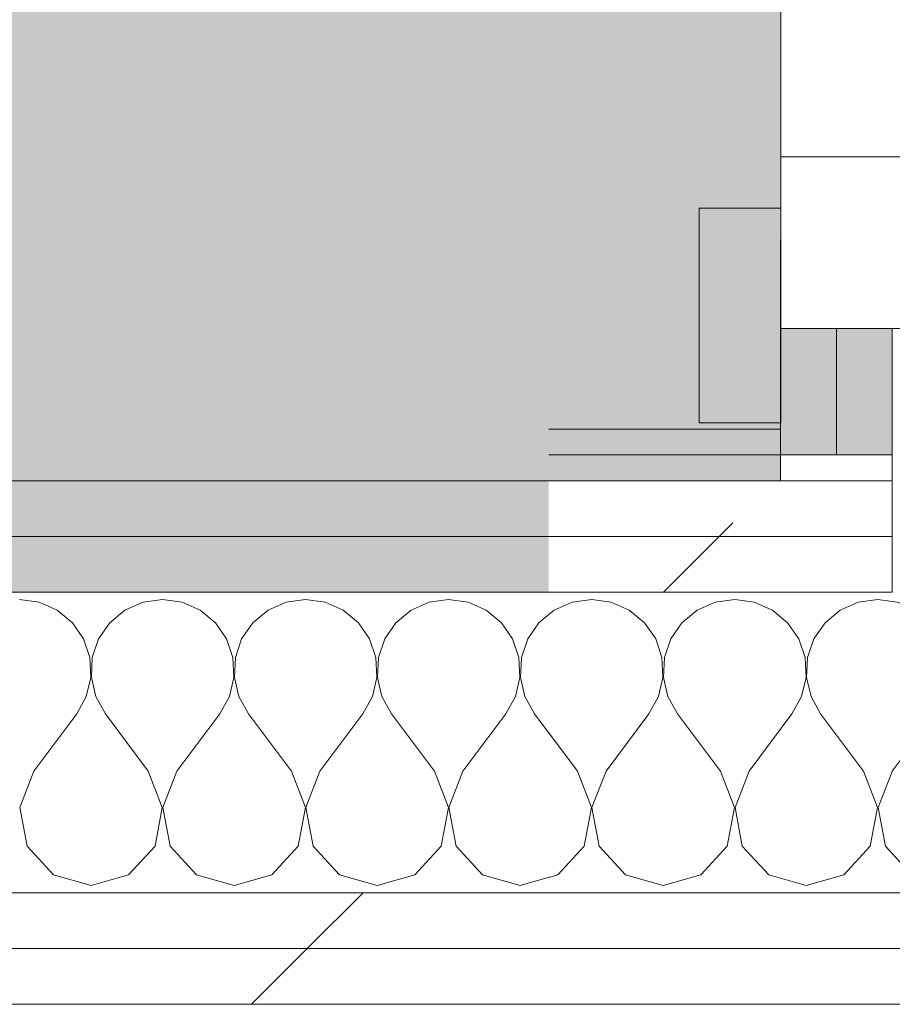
# Model space of a CAD drawing. Header units: millimetres. Extents: x -30280 to 19093, y -19284 to 4746.
# Tile 178 of 256: x -1867 to -1663, y -17072 to -16843. Entities that reach past the tile are written whole.
import ezdxf

# ---------------------------------------------------------------- set-up
doc = ezdxf.new("R2010")
doc.units = ezdxf.units.MM
doc.header["$MEASUREMENT"] = 0
doc.linetypes.add('Wipeout_Contour', pattern=[1000, 0, -1000])
for name, color, linetype in [('Nuevo_07_CR_Cel Ras vinilic', 7, 'Continuous'), ('Nuevo_08_E_Envans secs', 7, 'Continuous'), ('Nuevo_Puertas Archicad', 7, 'Continuous')]:
    doc.layers.add(name, color=color, linetype=linetype)
for name, color, linetype, lineweight, true_color in [('Nuevo_07_CR_Cel Ras vinilic_Pluma_Nº__102', 7, 'Continuous', 5, 0xcccccc), ('Nuevo_07_CR_Cel Ras vinilic_Pluma_Nº__79', 7, 'Continuous', 5, 0xaaffd5), ('Nuevo_08_E_Envans secs_Pluma_Nº__102', 7, 'Continuous', 5, 0xcccccc), ('Nuevo_08_E_Envans secs_Pluma_Nº__171', 171, 'Continuous', 13, 0xaaaaff), ('Nuevo_08_E_Envans secs_Pluma_Nº__177', 7, 'Continuous', 15, 0xf7e046), ('Nuevo_08_E_Envans secs_Pluma_Nº__79', 7, 'Continuous', 5, 0xaaffd5)]:
    doc.layers.add(name, color=color, linetype=linetype, lineweight=lineweight, true_color=true_color)
doc.layers.add('Nuevo_08_E_Envans secs_Pluma_Nº__1', color=7, linetype='Continuous', lineweight=5)
doc.layers.add('Nuevo_Puertas Archicad_Pluma_Nº__1', color=7, linetype='Continuous', lineweight=5)
pattern_1 = [(45, (0, 0), (-183.8478, 183.8478), [195, -65]), (45, (7e-14, 183.85), (-183.8478, 183.8478), [195, -65])]

# ---------------------------------------------------------------- blocks, each defined once
blk = doc.blocks.new('Puerta 27_6')
at = {"layer": 'Nuevo_Puertas Archicad_Pluma_Nº__1', "color": 7, "linetype": 'Continuous', "lineweight": 5}
for p, q in [((450, -134), (450, 0)), ((410, -40), (410, -134)), ((450, -108), (450, -121)), ((450, -108), (450, -121)), ((450, -121), (450, -134)), ((450, -121), (450, -134)), ((410, -134), (450, -134)), ((422, -134), (472, -134)), ((422, -153), (422, -134)), ((450, -134), (472, -134)), ((450, -134), (472, -134)), ((472, -134), (472, -153)), ((472, -153), (422, -153))]:
    blk.add_line(p, q, dxfattribs=at)
blk = doc.blocks.new('Muro_61_1', base_point=(-1689.41, -17083.98))
at = {"layer": 'Nuevo_08_E_Envans secs_Pluma_Nº__79', "linetype": 'Continuous', "lineweight": 5, "true_color": 0xaaffd5}
for points in [[(-1689.31, -16937.98), (-1676.31, -16937.98), (-1676.29, -16914.5), (-1689.29, -16914.49)], [(-1676.31, -16937.98), (-1663.31, -16937.98), (-1663.29, -16914.51), (-1676.29, -16914.5)], [(-1676.31, -16937.98), (-1689.31, -16937.98), (-1689.31, -16943.98), (-1676.31, -16943.98)], [(-1663.31, -16937.98), (-1676.31, -16937.98), (-1676.31, -16943.98), (-1663.31, -16943.98)]]:
    blk.add_hatch(color=121, dxfattribs=at).paths.add_polyline_path(points)
at = {"layer": 'Nuevo_08_E_Envans secs_Pluma_Nº__1', "color": 7, "linetype": 'Continuous', "lineweight": 5}
for p, q in [((-1689.29, -16914.49), (-1689.3, -16936.49)), ((-1676.29, -16914.5), (-1689.29, -16914.49)), ((-1676.31, -16937.98), (-1676.29, -16914.5)), ((-1663.29, -16914.51), (-1676.29, -16914.5)), ((-1663.31, -16937.98), (-1663.29, -16914.51)), ((-1689.31, -16937.98), (-1689.31, -16943.98)), ((-1676.31, -16937.98), (-1676.31, -16943.98)), ((-1663.31, -16937.98), (-1663.31, -16943.98)), ((-1689.31, -16943.98), (-1676.31, -16943.98)), ((-1676.31, -16943.98), (-1663.31, -16943.98)), ((-1663.31, -16943.98), (-1663.31, -16949.98)), ((-1663.31, -16949.98), (-1663.32, -16962.98)), ((-1663.32, -16962.98), (-1663.33, -16975.98))]:
    blk.add_line(p, q, dxfattribs=at)
at = {"layer": 'Nuevo_08_E_Envans secs_Pluma_Nº__1', "color": 7, "linetype": 'Continuous', "lineweight": 5, "flags": 128}
blk.add_lwpolyline([(-1689.29, -16914.49), (-1689.31, -16937.98)], dxfattribs=at)
at = {"layer": 'Nuevo_Puertas Archicad', "color": 253, "linetype": 'Continuous', "lineweight": 5, "true_color": 0xa4a4a6, "zscale": 1000, "rotation": 269.9576557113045}
blk.add_blockref('Puerta 27_6', (-1554.96, -16464.59), dxfattribs=at)
blk = doc.blocks.new('*X766')
at = {"layer": 'Nuevo_08_E_Envans secs_Pluma_Nº__102', "color": 254, "linetype": 'Continuous', "lineweight": 5, "true_color": 0xcccccc}
for p, q in [((-1862.11, -16978.28), (-1866.67, -16977.64)), ((-1833.33, -16977.64), (-1837.89, -16978.28)), ((-1828.78, -16978.28), (-1833.33, -16977.64)), ((-1800, -16977.64), (-1804.55, -16978.28)), ((-1795.45, -16978.28), (-1800, -16977.64)), ((-1766.67, -16977.64), (-1771.22, -16978.28)), ((-1762.11, -16978.28), (-1766.67, -16977.64)), ((-1857.9, -16980.13), (-1862.11, -16978.28)), ((-1854.36, -16983.07), (-1857.9, -16980.13)), ((-1842.1, -16980.13), (-1845.64, -16983.07)), ((-1837.89, -16978.28), (-1842.1, -16980.13)), ((-1824.57, -16980.13), (-1828.78, -16978.28)), ((-1821.03, -16983.07), (-1824.57, -16980.13)), ((-1808.76, -16980.13), (-1812.3, -16983.07)), ((-1804.55, -16978.28), (-1808.76, -16980.13)), ((-1791.24, -16980.13), (-1795.45, -16978.28)), ((-1787.7, -16983.07), (-1791.24, -16980.13)), ((-1775.43, -16980.13), (-1778.97, -16983.07)), ((-1771.22, -16978.28), (-1775.43, -16980.13)), ((-1757.9, -16980.13), (-1762.11, -16978.28)), ((-1754.36, -16983.07), (-1757.9, -16980.13)), ((-1743.22, -16981.06), (-1745.64, -16983.07)), ((-1851.76, -16986.86), (-1854.36, -16983.07)), ((-1845.64, -16983.07), (-1848.24, -16986.86)), ((-1818.43, -16986.86), (-1821.03, -16983.07)), ((-1812.3, -16983.07), (-1814.91, -16986.86)), ((-1785.09, -16986.86), (-1787.7, -16983.07)), ((-1778.97, -16983.07), (-1781.57, -16986.86)), ((-1751.76, -16986.86), (-1754.36, -16983.07)), ((-1745.64, -16983.07), (-1748.24, -16986.86)), ((-1850.29, -16991.21), (-1851.76, -16986.86)), ((-1848.24, -16986.86), (-1849.71, -16991.21)), ((-1816.96, -16991.21), (-1818.43, -16986.86)), ((-1814.91, -16986.86), (-1816.38, -16991.21)), ((-1783.62, -16991.21), (-1785.09, -16986.86)), ((-1781.57, -16986.86), (-1783.04, -16991.21)), ((-1750.29, -16991.21), (-1751.76, -16986.86)), ((-1748.24, -16986.86), (-1749.71, -16991.21)), ((-1850.07, -16995.81), (-1850.29, -16991.21)), ((-1849.71, -16991.21), (-1849.93, -16995.81)), ((-1816.73, -16995.81), (-1816.96, -16991.21)), ((-1816.38, -16991.21), (-1816.6, -16995.81)), ((-1783.4, -16995.81), (-1783.62, -16991.21)), ((-1783.04, -16991.21), (-1783.27, -16995.81)), ((-1750.07, -16995.81), (-1750.29, -16991.21)), ((-1749.71, -16991.21), (-1749.93, -16995.81)), ((-1851.11, -17000.28), (-1850.07, -16995.81)), ((-1849.93, -16995.81), (-1848.89, -17000.28)), ((-1817.77, -17000.28), (-1816.73, -16995.81)), ((-1816.6, -16995.81), (-1815.56, -17000.28)), ((-1784.44, -17000.28), (-1783.4, -16995.81)), ((-1783.27, -16995.81), (-1782.23, -17000.28)), ((-1751.11, -17000.28), (-1750.07, -16995.81)), ((-1749.93, -16995.81), (-1748.89, -17000.28)), ((-1853.33, -17004.31), (-1851.11, -17000.28)), ((-1848.89, -17000.28), (-1846.67, -17004.31)), ((-1820, -17004.31), (-1817.77, -17000.28)), ((-1815.56, -17000.28), (-1813.33, -17004.31)), ((-1786.67, -17004.31), (-1784.44, -17000.28)), ((-1782.23, -17000.28), (-1780, -17004.31)), ((-1753.33, -17004.31), (-1751.11, -17000.28)), ((-1748.89, -17000.28), (-1746.67, -17004.31)), ((-1863.33, -17017.64), (-1853.33, -17004.31)), ((-1836.67, -17017.64), (-1846.67, -17004.31)), ((-1830, -17017.64), (-1820, -17004.31)), ((-1803.33, -17017.64), (-1813.33, -17004.31)), ((-1796.67, -17017.64), (-1786.67, -17004.31)), ((-1770, -17017.64), (-1780, -17004.31)), ((-1763.33, -17017.64), (-1753.33, -17004.31)), ((-1743.22, -17008.91), (-1746.67, -17004.31)), ((-1863.33, -17017.64), (-1866.6, -17026.15)), ((-1833.4, -17026.15), (-1836.67, -17017.64)), ((-1830, -17017.64), (-1833.27, -17026.15)), ((-1800.07, -17026.15), (-1803.33, -17017.64)), ((-1796.67, -17017.64), (-1799.93, -17026.15)), ((-1766.73, -17026.15), (-1770, -17017.64)), ((-1763.33, -17017.64), (-1766.6, -17026.15)), ((-1866.6, -17026.15), (-1864.91, -17035.1)), ((-1835.09, -17035.1), (-1833.4, -17026.15)), ((-1833.27, -17026.15), (-1831.57, -17035.1)), ((-1801.76, -17035.1), (-1800.07, -17026.15)), ((-1799.93, -17026.15), (-1798.24, -17035.1)), ((-1768.43, -17035.1), (-1766.73, -17026.15)), ((-1766.6, -17026.15), (-1764.91, -17035.1)), ((-1864.91, -17035.1), (-1858.76, -17041.82)), ((-1841.24, -17041.82), (-1835.09, -17035.1)), ((-1831.57, -17035.1), (-1825.43, -17041.82)), ((-1807.9, -17041.82), (-1801.76, -17035.1)), ((-1798.24, -17035.1), (-1792.1, -17041.82)), ((-1774.57, -17041.82), (-1768.43, -17035.1)), ((-1764.91, -17035.1), (-1758.76, -17041.82)), ((-1858.76, -17041.82), (-1850, -17044.31)), ((-1850, -17044.31), (-1841.24, -17041.82)), ((-1825.43, -17041.82), (-1816.67, -17044.31)), ((-1816.67, -17044.31), (-1807.9, -17041.82)), ((-1792.1, -17041.82), (-1783.33, -17044.31)), ((-1783.33, -17044.31), (-1774.57, -17041.82)), ((-1758.76, -17041.82), (-1750, -17044.31)), ((-1750, -17044.31), (-1743.22, -17042.38))]:
    blk.add_line(p, q, dxfattribs=at)
blk = doc.blocks.new('Muro_123_1', base_point=(-3842.41, -17083.98))
at = {"layer": 'Nuevo_08_E_Envans secs_Pluma_Nº__79', "linetype": 'Continuous', "lineweight": 5, "true_color": 0xaaffd5}
for points in [[(-3816.42, -16962.98), (-1743.22, -16962.98), (-1743.22, -16949.98), (-3816.41, -16949.98)], [(-3829.43, -16975.98), (-1743.22, -16975.98), (-1743.22, -16962.98), (-3829.42, -16962.98)]]:
    blk.add_hatch(color=121, dxfattribs=at).paths.add_polyline_path(points)
at = {"layer": 'Nuevo_08_E_Envans secs_Pluma_Nº__1', "color": 7, "linetype": 'Continuous', "lineweight": 5}
for p, q in [((-3816.42, -16962.98), (-1743.22, -16962.98)), ((-3829.43, -16975.98), (-1743.22, -16975.98))]:
    blk.add_line(p, q, dxfattribs=at)
at = {"layer": 'Nuevo_08_E_Envans secs_Pluma_Nº__1', "color": 7, "linetype": 'Continuous', "lineweight": 5, "flags": 128}
blk.add_lwpolyline([(-1743.22, -16949.98), (-3816.41, -16949.98)], dxfattribs=at)
at = {"layer": 'Nuevo_08_E_Envans secs', "color": 7, "lineweight": 20}
blk.add_blockref('*X766', (0, 0), dxfattribs=at)
at = {"color": 254, "linetype": 'Wipeout_Contour', "lineweight": 0, "ltscale": 69293.939169}
blk.add_wipeout([(-3842.41, -17071.98), (-1743.22, -17071.98), (-1743.22, -17058.98), (-3842.41, -17058.98)], dxfattribs=at).dxf.layer = 'Nuevo_08_E_Envans secs'
at = {"layer": 'Nuevo_08_E_Envans secs_Pluma_Nº__177', "linetype": 'Continuous', "lineweight": 15, "true_color": 0xf7e046}
h = blk.add_hatch(dxfattribs=at)
h.set_pattern_fill('Panellat_HPL_0001', color=53, style=0, pattern_type=2)
h.set_pattern_definition(pattern_1)
h.paths.add_polyline_path([(-3842.41, -17071.98), (-1743.22, -17071.98), (-1743.22, -17058.98), (-3842.41, -17058.98)])
at = {"layer": 'Nuevo_08_E_Envans secs_Pluma_Nº__1', "color": 7, "linetype": 'Continuous', "lineweight": 5}
blk.add_line((-3842.41, -17071.98), (-1743.22, -17071.98), dxfattribs=at)
at = {"color": 254, "linetype": 'Wipeout_Contour', "lineweight": 0, "ltscale": 69242.709302}
blk.add_wipeout([(-3842.41, -17058.98), (-1743.22, -17058.98), (-1743.22, -17045.98), (-3842.41, -17045.98)], dxfattribs=at).dxf.layer = 'Nuevo_08_E_Envans secs'
at = {"layer": 'Nuevo_08_E_Envans secs_Pluma_Nº__177', "linetype": 'Continuous', "lineweight": 15, "true_color": 0xf7e046}
h = blk.add_hatch(dxfattribs=at)
h.set_pattern_fill('Panellat_HPL_0001', color=53, style=0, pattern_type=2)
h.set_pattern_definition(pattern_1)
h.paths.add_polyline_path([(-3842.41, -17058.98), (-1743.22, -17058.98), (-1743.22, -17045.98), (-3842.41, -17045.98)])
at = {"layer": 'Nuevo_08_E_Envans secs_Pluma_Nº__1', "color": 7, "linetype": 'Continuous', "lineweight": 5}
for p, q in [((-3842.41, -17045.98), (-1743.22, -17045.98)), ((-3842.41, -17058.98), (-1743.22, -17058.98))]:
    blk.add_line(p, q, dxfattribs=at)
blk = doc.blocks.new('*X768')
at = {"layer": 'Nuevo_08_E_Envans secs_Pluma_Nº__102', "color": 254, "linetype": 'Continuous', "lineweight": 5, "true_color": 0xcccccc}
for p, q in [((-1733.33, -16977.64), (-1737.89, -16978.28)), ((-1728.78, -16978.28), (-1733.33, -16977.64)), ((-1700, -16977.64), (-1704.55, -16978.28)), ((-1695.45, -16978.28), (-1700, -16977.64)), ((-1666.67, -16977.64), (-1671.22, -16978.28)), ((-1663.34, -16978.11), (-1666.67, -16977.64)), ((-1742.1, -16980.13), (-1743.33, -16981.15)), ((-1737.89, -16978.28), (-1742.1, -16980.13)), ((-1724.57, -16980.13), (-1728.78, -16978.28)), ((-1721.03, -16983.07), (-1724.57, -16980.13)), ((-1708.76, -16980.13), (-1712.3, -16983.07)), ((-1704.55, -16978.28), (-1708.76, -16980.13)), ((-1691.24, -16980.13), (-1695.45, -16978.28)), ((-1687.7, -16983.07), (-1691.24, -16980.13)), ((-1675.43, -16980.13), (-1678.97, -16983.07)), ((-1671.22, -16978.28), (-1675.43, -16980.13)), ((-1718.43, -16986.86), (-1721.03, -16983.07)), ((-1712.3, -16983.07), (-1714.91, -16986.86)), ((-1685.09, -16986.86), (-1687.7, -16983.07)), ((-1678.97, -16983.07), (-1681.57, -16986.86)), ((-1716.96, -16991.21), (-1718.43, -16986.86)), ((-1714.91, -16986.86), (-1716.38, -16991.21)), ((-1683.62, -16991.21), (-1685.09, -16986.86)), ((-1681.57, -16986.86), (-1683.04, -16991.21)), ((-1716.73, -16995.81), (-1716.96, -16991.21)), ((-1716.38, -16991.21), (-1716.6, -16995.81)), ((-1683.4, -16995.81), (-1683.62, -16991.21)), ((-1683.04, -16991.21), (-1683.27, -16995.81)), ((-1717.77, -17000.28), (-1716.73, -16995.81)), ((-1716.6, -16995.81), (-1715.56, -17000.28)), ((-1684.44, -17000.28), (-1683.4, -16995.81)), ((-1683.27, -16995.81), (-1682.23, -17000.28)), ((-1720, -17004.31), (-1717.77, -17000.28)), ((-1715.56, -17000.28), (-1713.33, -17004.31)), ((-1686.67, -17004.31), (-1684.44, -17000.28)), ((-1682.23, -17000.28), (-1680, -17004.31)), ((-1730, -17017.64), (-1720, -17004.31)), ((-1703.33, -17017.64), (-1713.33, -17004.31)), ((-1696.67, -17017.64), (-1686.67, -17004.31)), ((-1670, -17017.64), (-1680, -17004.31)), ((-1736.67, -17017.64), (-1743.33, -17008.76)), ((-1733.4, -17026.15), (-1736.67, -17017.64)), ((-1730, -17017.64), (-1733.27, -17026.15)), ((-1700.07, -17026.15), (-1703.33, -17017.64)), ((-1696.67, -17017.64), (-1699.93, -17026.15)), ((-1666.73, -17026.15), (-1670, -17017.64)), ((-1663.36, -17017.72), (-1666.6, -17026.15)), ((-1735.09, -17035.1), (-1733.4, -17026.15)), ((-1733.27, -17026.15), (-1731.57, -17035.1)), ((-1701.76, -17035.1), (-1700.07, -17026.15)), ((-1699.93, -17026.15), (-1698.24, -17035.1)), ((-1668.43, -17035.1), (-1666.73, -17026.15)), ((-1666.6, -17026.15), (-1664.91, -17035.1)), ((-1741.24, -17041.82), (-1735.09, -17035.1)), ((-1731.57, -17035.1), (-1725.43, -17041.82)), ((-1707.9, -17041.82), (-1701.76, -17035.1)), ((-1698.24, -17035.1), (-1692.1, -17041.82)), ((-1674.57, -17041.82), (-1668.43, -17035.1)), ((-1664.91, -17035.1), (-1663.38, -17036.77)), ((-1743.33, -17042.41), (-1741.24, -17041.82)), ((-1725.43, -17041.82), (-1716.67, -17044.31)), ((-1716.67, -17044.31), (-1707.9, -17041.82)), ((-1692.1, -17041.82), (-1683.33, -17044.31)), ((-1683.33, -17044.31), (-1674.57, -17041.82))]:
    blk.add_line(p, q, dxfattribs=at)
blk = doc.blocks.new('*X769')
at = {"layer": 'Nuevo_08_E_Envans secs_Pluma_Nº__102', "color": 254, "linetype": 'Continuous', "lineweight": 5, "true_color": 0xcccccc}
for p, q in [((-1633.33, -16977.64), (-1637.89, -16978.28)), ((-1628.78, -16978.28), (-1633.33, -16977.64)), ((-1600, -16977.64), (-1604.55, -16978.28)), ((-1595.45, -16978.28), (-1600, -16977.64)), ((-1662.11, -16978.28), (-1663.34, -16978.11)), ((-1657.9, -16980.13), (-1662.11, -16978.28)), ((-1654.36, -16983.07), (-1657.9, -16980.13)), ((-1642.1, -16980.13), (-1645.64, -16983.07)), ((-1637.89, -16978.28), (-1642.1, -16980.13)), ((-1624.57, -16980.13), (-1628.78, -16978.28)), ((-1621.03, -16983.07), (-1624.57, -16980.13)), ((-1608.76, -16980.13), (-1612.3, -16983.07)), ((-1604.55, -16978.28), (-1608.76, -16980.13)), ((-1593.34, -16979.21), (-1595.45, -16978.28)), ((-1651.76, -16986.86), (-1654.36, -16983.07)), ((-1645.64, -16983.07), (-1648.24, -16986.86)), ((-1618.43, -16986.86), (-1621.03, -16983.07)), ((-1612.3, -16983.07), (-1614.91, -16986.86)), ((-1650.29, -16991.21), (-1651.76, -16986.86)), ((-1648.24, -16986.86), (-1649.71, -16991.21)), ((-1616.96, -16991.21), (-1618.43, -16986.86)), ((-1614.91, -16986.86), (-1616.38, -16991.21)), ((-1650.07, -16995.81), (-1650.29, -16991.21)), ((-1649.71, -16991.21), (-1649.93, -16995.81)), ((-1616.73, -16995.81), (-1616.96, -16991.21)), ((-1616.38, -16991.21), (-1616.6, -16995.81)), ((-1651.11, -17000.28), (-1650.07, -16995.81)), ((-1649.93, -16995.81), (-1648.89, -17000.28)), ((-1617.77, -17000.28), (-1616.73, -16995.81)), ((-1616.6, -16995.81), (-1615.56, -17000.28)), ((-1653.33, -17004.31), (-1651.11, -17000.28)), ((-1648.89, -17000.28), (-1646.67, -17004.31)), ((-1620, -17004.31), (-1617.77, -17000.28)), ((-1615.56, -17000.28), (-1613.33, -17004.31)), ((-1663.33, -17017.64), (-1653.33, -17004.31)), ((-1636.67, -17017.64), (-1646.67, -17004.31)), ((-1630, -17017.64), (-1620, -17004.31)), ((-1603.33, -17017.64), (-1613.33, -17004.31)), ((-1596.67, -17017.64), (-1593.36, -17013.24)), ((-1663.33, -17017.64), (-1663.36, -17017.72)), ((-1633.4, -17026.15), (-1636.67, -17017.64)), ((-1630, -17017.64), (-1633.27, -17026.15)), ((-1600.07, -17026.15), (-1603.33, -17017.64)), ((-1596.67, -17017.64), (-1599.93, -17026.15)), ((-1635.09, -17035.1), (-1633.4, -17026.15)), ((-1633.27, -17026.15), (-1631.57, -17035.1)), ((-1601.76, -17035.1), (-1600.07, -17026.15)), ((-1599.93, -17026.15), (-1598.24, -17035.1)), ((-1641.24, -17041.82), (-1635.09, -17035.1)), ((-1631.57, -17035.1), (-1625.43, -17041.82)), ((-1607.9, -17041.82), (-1601.76, -17035.1)), ((-1598.24, -17035.1), (-1593.38, -17040.41)), ((-1663.38, -17036.77), (-1658.76, -17041.82)), ((-1658.76, -17041.82), (-1650, -17044.31)), ((-1650, -17044.31), (-1641.24, -17041.82)), ((-1625.43, -17041.82), (-1616.67, -17044.31)), ((-1616.67, -17044.31), (-1607.9, -17041.82))]:
    blk.add_line(p, q, dxfattribs=at)
blk = doc.blocks.new('Muro_124_1', base_point=(-1743.33, -17083.98))
at = {"layer": 'Nuevo_08_E_Envans secs_Pluma_Nº__1', "color": 7, "linetype": 'Continuous', "lineweight": 5}
blk.add_line((-1676.31, -16943.98), (-1663.31, -16943.98), dxfattribs=at)
at = {"layer": 'Nuevo_08_E_Envans secs', "color": 7, "lineweight": 20}
for name in ['*X768', '*X769']:
    blk.add_blockref(name, (0, 0), dxfattribs=at)
at = {"color": 254, "linetype": 'Wipeout_Contour', "lineweight": 0, "ltscale": 68110.865793}
blk.add_wipeout([(-1689.31, -16937.98), (-1743.33, -16937.98), (-1743.33, -16943.98), (-1689.31, -16943.98)], dxfattribs=at).dxf.layer = 'Nuevo_08_E_Envans secs'
at = {"color": 254, "linetype": 'Wipeout_Contour', "lineweight": 0, "ltscale": 68219.17812}
blk.add_wipeout([(-1663.32, -16962.98), (-1743.33, -16962.98), (-1743.33, -16975.98), (-1663.33, -16975.98)], dxfattribs=at).dxf.layer = 'Nuevo_08_E_Envans secs'
at = {"color": 254, "linetype": 'Wipeout_Contour', "lineweight": 0, "ltscale": 68450.303392}
blk.add_wipeout([(-1743.33, -17071.98), (428.89, -17071.98), (428.89, -17058.98), (-1743.33, -17058.98)], dxfattribs=at).dxf.layer = 'Nuevo_08_E_Envans secs'
at = {"layer": 'Nuevo_08_E_Envans secs_Pluma_Nº__171', "linetype": 'Continuous', "lineweight": 13, "true_color": 0xaaaaff}
h = blk.add_hatch(dxfattribs=at)
h.set_pattern_fill('Panellat_HPL_0001', color=161, style=0, pattern_type=2)
h.set_pattern_definition(pattern_1)
h.paths.add_polyline_path([(-1689.31, -16937.98), (-1743.33, -16937.98), (-1743.33, -16943.98), (-1689.31, -16943.98)])
at = {"layer": 'Nuevo_08_E_Envans secs_Pluma_Nº__177', "linetype": 'Continuous', "lineweight": 15, "true_color": 0xf7e046}
h = blk.add_hatch(dxfattribs=at)
h.set_pattern_fill('Panellat_HPL_0001', color=53, style=0, pattern_type=2)
h.set_pattern_definition(pattern_1)
h.paths.add_polyline_path([(-1663.32, -16962.98), (-1743.33, -16962.98), (-1743.33, -16975.98), (-1663.33, -16975.98)])
h = blk.add_hatch(dxfattribs=at)
h.set_pattern_fill('Panellat_HPL_0001', color=53, style=0, pattern_type=2)
h.set_pattern_definition(pattern_1)
h.paths.add_polyline_path([(-1743.33, -17071.98), (428.89, -17071.98), (428.89, -17058.98), (-1743.33, -17058.98)])
at = {"layer": 'Nuevo_08_E_Envans secs_Pluma_Nº__1', "color": 7, "linetype": 'Continuous', "lineweight": 5}
for p, q in [((-1689.31, -16937.98), (-1689.31, -16943.98)), ((-1743.33, -16943.98), (-1689.31, -16943.98)), ((-1689.31, -16943.98), (-1676.31, -16943.98)), ((-1743.33, -16975.98), (-1663.33, -16975.98)), ((-1743.33, -17071.98), (428.89, -17071.98))]:
    blk.add_line(p, q, dxfattribs=at)
at = {"layer": 'Nuevo_08_E_Envans secs_Pluma_Nº__1', "color": 7, "linetype": 'Continuous', "lineweight": 5, "flags": 128}
blk.add_lwpolyline([(-1689.31, -16937.98), (-1743.33, -16937.98)], dxfattribs=at)
at = {"color": 254, "linetype": 'Wipeout_Contour', "lineweight": 0, "ltscale": 68167.436575}
blk.add_wipeout([(-1663.31, -16949.98), (-1743.33, -16949.98), (-1743.33, -16962.98), (-1663.32, -16962.98)], dxfattribs=at).dxf.layer = 'Nuevo_08_E_Envans secs'
at = {"color": 254, "linetype": 'Wipeout_Contour', "lineweight": 0, "ltscale": 68398.446312}
blk.add_wipeout([(-1743.33, -17058.98), (428.89, -17058.98), (428.89, -17045.98), (-1743.33, -17045.98)], dxfattribs=at).dxf.layer = 'Nuevo_08_E_Envans secs'
at = {"layer": 'Nuevo_08_E_Envans secs_Pluma_Nº__177', "linetype": 'Continuous', "lineweight": 15, "true_color": 0xf7e046}
h = blk.add_hatch(dxfattribs=at)
h.set_pattern_fill('Panellat_HPL_0001', color=53, style=0, pattern_type=2)
h.set_pattern_definition(pattern_1)
h.paths.add_polyline_path([(-1663.31, -16949.98), (-1743.33, -16949.98), (-1743.33, -16962.98), (-1663.32, -16962.98)])
h = blk.add_hatch(dxfattribs=at)
h.set_pattern_fill('Panellat_HPL_0001', color=53, style=0, pattern_type=2)
h.set_pattern_definition(pattern_1)
h.paths.add_polyline_path([(-1743.33, -17058.98), (428.89, -17058.98), (428.89, -17045.98), (-1743.33, -17045.98)])
at = {"layer": 'Nuevo_08_E_Envans secs_Pluma_Nº__1', "color": 7, "linetype": 'Continuous', "lineweight": 5}
for p, q in [((-1663.31, -16943.98), (-1663.31, -16949.98)), ((-1743.33, -16949.98), (-1663.31, -16949.98)), ((-1663.31, -16949.98), (-1663.32, -16962.98)), ((-1743.33, -16962.98), (-1663.32, -16962.98)), ((-1663.32, -16962.98), (-1663.33, -16975.98)), ((-1743.33, -17045.98), (-1663.39, -17045.98)), ((-1663.39, -17045.98), (-1593.39, -17045.98)), ((-1743.33, -17058.98), (428.89, -17058.98))]:
    blk.add_line(p, q, dxfattribs=at)
blk = doc.blocks.new('Forjado_315_1', base_point=(-3816.41, -16949.98))
at = {"layer": 'Nuevo_07_CR_Cel Ras vinilic_Pluma_Nº__79', "linetype": 'Continuous', "lineweight": 0, "true_color": 0x2a3f35}
blk.add_hatch(color=119, dxfattribs=at).paths.add_polyline_path([(-3816.41, -16949.98), (-1689.31, -16949.98), (-1687, -13808.56), (-3816.41, -13808.56)])
at = {"layer": 'Nuevo_07_CR_Cel Ras vinilic_Pluma_Nº__102', "color": 254, "linetype": 'Continuous', "lineweight": 5, "true_color": 0xcccccc, "flags": 128}
blk.add_lwpolyline([(-3816.41, -16949.98), (-1689.31, -16949.98), (-1687, -13808.56), (-3816.41, -13808.56)], close=True, dxfattribs=at)

msp = doc.modelspace()

# ---------------------------------------------------------------- block references
at = {"layer": 'Nuevo_08_E_Envans secs', "color": 7, "lineweight": 20}
for name, p in [('Muro_61_1', (-1689.41, -17083.98)), ('Muro_123_1', (-3842.41, -17083.98))]:
    msp.add_blockref(name, p, dxfattribs=at)

# ---------------------------------------------------------------- next in the draw order: block references
msp.add_blockref('Muro_124_1', (-1743.33, -17083.98), dxfattribs=at)

# ---------------------------------------------------------------- next in the draw order: block references
at = {"layer": 'Nuevo_07_CR_Cel Ras vinilic', "color": 254, "linetype": 'Continuous', "lineweight": 5, "true_color": 0xcccccc}
msp.add_blockref('Forjado_315_1', (-3816.41, -16949.98), dxfattribs=at)

doc.saveas('drawing.dxf')
